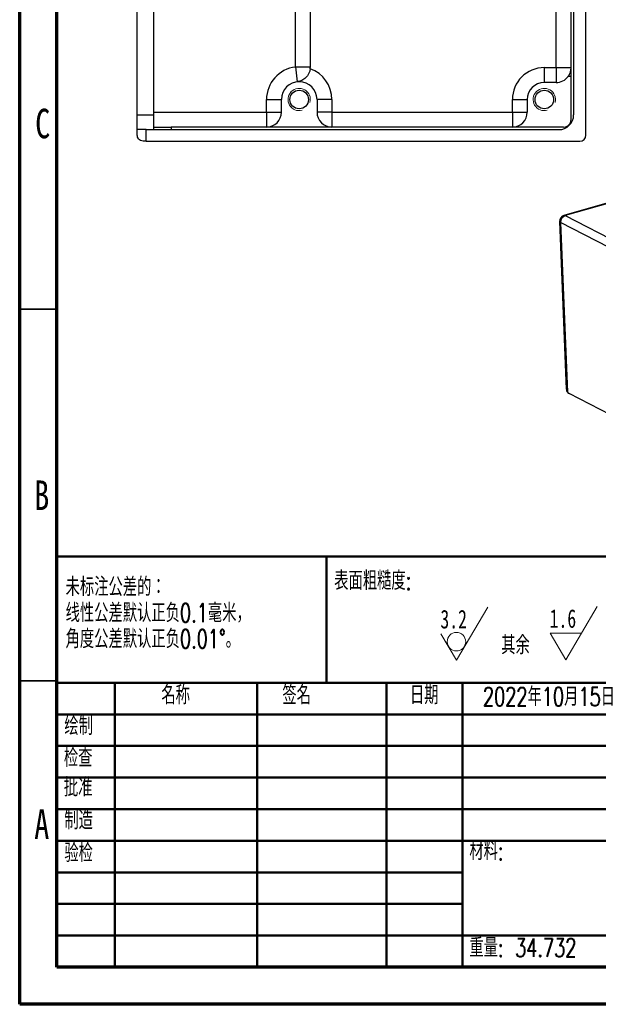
# Model space of a CAD drawing. Header units: millimetres. Extents: x 1635 to 1825, y 2196 to 2483.
# Tile 1 of 14: x 1635 to 1713, y 2196 to 2328. Entities that reach past the tile are written whole.
import ezdxf

# ---------------------------------------------------------------- set-up
doc = ezdxf.new("R2010")
doc.units = ezdxf.units.MM
doc.styles.add('SLDTEXTSTYLE0', font='TXT', dxfattribs={"width": 0.7, "bigfont": 'bigfont'})
doc.styles.add('SLDTEXTSTYLE1', font='TXT', dxfattribs={"width": 0.75})
doc.styles.add('SLDTEXTSTYLE2', font='TXT', dxfattribs={"width": 0.7})

# ---------------------------------------------------------------- blocks, each defined once
blk = doc.blocks.new('SW_NOTE_0')
at = {"color": 0, "linetype": 'Continuous', "lineweight": 0, "char_height": 2.5, "attachment_point": 1, "style": 'SLDTEXTSTYLE0'}
for s, insert in [('未标注公差的：', (0, 3.22)), ('线性公差默认正负0.1毫米，', (0, -0.28)), ('角度公差默认正负0.01°。', (0, -3.78))]:
    blk.add_mtext(s, dxfattribs=dict(at, insert=insert))
blk = doc.blocks.new('SW_SFSYMBOL_0')
at = {"color": 0, "linetype": 'Continuous', "lineweight": 0}
for p, q in [((2.16, -3.57), (6.38, 3.57)), ((2.16, -3.57), (0.05, 0)), ((4.27, 0), (0.05, 0))]:
    blk.add_line(p, q, dxfattribs=at)
at = {"color": 0, "linetype": 'Continuous', "lineweight": 0, "char_height": 2.5, "attachment_point": 1}
for s, insert, style in [('1.6', (0, 3.22), 'SLDTEXTSTYLE2'), ('其余', (-6.52, -0.35), 'SLDTEXTSTYLE0')]:
    blk.add_mtext(s, dxfattribs=dict(at, insert=insert, style=style))
blk = doc.blocks.new('SW_SFSYMBOL_1')
at = {"color": 0, "linetype": 'Continuous', "lineweight": 0}
for q in [(6.38, 3.57), (0.05, 0)]:
    blk.add_line((2.16, -3.57), q, dxfattribs=at)
blk.add_circle((2.16, -1.07), 1.25, dxfattribs=at)
at = {"color": 0, "linetype": 'Continuous', "lineweight": 0, "insert": (0, 3.22), "char_height": 2.5, "attachment_point": 1, "style": 'SLDTEXTSTYLE2'}
blk.add_mtext('3.2', dxfattribs=at)

msp = doc.modelspace()

# ---------------------------------------------------------------- linework, layer by layer
at = {"color": 7, "linetype": 'Continuous', "lineweight": 70}
for p, q in [((1634.98, 2195.8), (1634.98, 2482.8)), ((1639.98, 2200.8), (1639.98, 2477.8)), ((1819.98, 2200.8), (1639.98, 2200.8)), ((1824.98, 2195.8), (1634.98, 2195.8))]:
    msp.add_line(p, q, dxfattribs=at)
at = {"color": 7, "linetype": 'Continuous', "lineweight": 25}
for p, q in [((1711.21, 2312.71), (1711.21, 2400.31)), ((1650.81, 2315.46), (1650.81, 2397.56)), ((1709.21, 2314.81), (1709.21, 2398.21)), ((1709.56, 2397.56), (1709.56, 2315.46)), ((1653.06, 2315.81), (1653.06, 2397.21)), ((1672.11, 2321.89), (1672.11, 2391.14)), ((1674.11, 2321.89), (1674.11, 2391.14)), ((1707.21, 2321.81), (1707.21, 2391.11)), ((1672.11, 2321.89), (1674.11, 2321.89)), ((1672.11, 2321.89), (1672.33, 2319.9)), ((1780.69, 2322.81), (1708.25, 2301.92)), ((1780.88, 2322.78), (1708.44, 2301.89)), ((1705.61, 2321.81), (1707.21, 2321.81)), ((1705.61, 2321.81), (1705.61, 2319.81)), ((1707.21, 2321.81), (1709.21, 2321.81)), ((1707.21, 2321.81), (1707.21, 2319.81)), ((1709.21, 2320.62), (1708.81, 2320.62)), ((1707.21, 2319.81), (1705.61, 2319.81)), ((1668.21, 2315.81), (1668.21, 2317.51)), ((1668.21, 2317.51), (1670.21, 2317.51)), ((1670.21, 2315.81), (1670.21, 2317.51)), ((1675.01, 2317.51), (1675.01, 2315.81)), ((1677.01, 2317.51), (1675.01, 2317.51)), ((1677.01, 2317.51), (1677.01, 2315.81)), ((1701.31, 2315.81), (1701.31, 2317.51)), ((1701.31, 2317.51), (1703.31, 2317.51)), ((1703.31, 2317.51), (1703.31, 2315.81)), ((1650.81, 2315.46), (1653.06, 2315.46)), ((1650.81, 2313.46), (1650.81, 2315.46)), ((1653.06, 2315.81), (1668.21, 2315.81)), ((1653.06, 2313.81), (1653.06, 2315.81)), ((1668.21, 2315.81), (1668.21, 2313.81)), ((1668.21, 2315.81), (1670.21, 2315.81)), ((1677.01, 2315.81), (1675.01, 2315.81)), ((1677.01, 2315.81), (1701.31, 2315.81)), ((1677.01, 2315.81), (1677.01, 2313.81)), ((1701.31, 2315.81), (1703.31, 2315.81)), ((1701.31, 2315.81), (1701.31, 2313.81)), ((1650.81, 2312.71), (1650.81, 2313.46)), ((1652.01, 2313.46), (1650.81, 2313.46)), ((1652.01, 2311.91), (1652.01, 2313.46)), ((1652.01, 2313.46), (1707.56, 2313.46)), ((1653.06, 2313.46), (1653.06, 2313.81)), ((1653.06, 2313.81), (1655.36, 2313.81)), ((1655.36, 2313.81), (1655.36, 2313.46)), ((1708.21, 2313.81), (1655.36, 2313.81)), ((1652.01, 2311.91), (1651.61, 2311.91)), ((1652.01, 2311.91), (1710.41, 2311.91)), ((1707.67, 2301.12), (1708.57, 2278.55)), ((1721.34, 2293.96), (1707.81, 2300.96)), ((1707.81, 2300.96), (1708.72, 2278.13)), ((1708.44, 2301.89), (1721.97, 2294.9)), ((1741.72, 2261), (1708.95, 2277.96))]:
    msp.add_line(p, q, dxfattribs=at)
at = {"color": 7, "linetype": 'Continuous', "lineweight": 35}
for p, q in [((1639.98, 2289.3), (1634.98, 2289.3)), ((1639.98, 2239.3), (1634.98, 2239.3))]:
    msp.add_line(p, q, dxfattribs=at)
at = {"color": 7, "linetype": 'Continuous', "lineweight": 50}
for p, q in [((1639.98, 2256.05), (1819.98, 2256.05)), ((1639.98, 2256.05), (1639.98, 2200.8)), ((1676.29, 2239.05), (1676.29, 2256.05)), ((1819.98, 2239.05), (1639.98, 2239.05)), ((1647.78, 2239.05), (1647.78, 2200.8)), ((1666.97, 2239.05), (1666.97, 2200.8)), ((1684.38, 2239.05), (1684.38, 2200.8)), ((1694.58, 2200.8), (1694.58, 2239.05)), ((1738.78, 2234.8), (1639.98, 2234.8)), ((1738.78, 2230.55), (1639.98, 2230.55)), ((1738.78, 2226.3), (1639.98, 2226.3)), ((1738.78, 2222.05), (1639.98, 2222.05)), ((1694.58, 2217.8), (1639.98, 2217.8)), ((1694.58, 2217.8), (1819.98, 2217.8)), ((1694.58, 2213.55), (1639.98, 2213.55)), ((1694.58, 2209.3), (1639.98, 2209.3)), ((1639.98, 2205.05), (1819.98, 2205.05))]:
    msp.add_line(p, q, dxfattribs=at)
at = {"color": 7, "linetype": 'Continuous', "lineweight": 25}
for centre in [(1672.61, 2317.51), (1705.61, 2317.51)]:
    msp.add_circle(centre, 1.25, dxfattribs=at)
for centre, radius, start, end in [((1672.61, 2317.51), 4.4, 96.525, 180), ((1672.11, 2321.89), 2, 353.3884, 0), ((1672.61, 2317.51), 4.4, 0, 70.2518), ((1705.61, 2317.51), 4.3, 90, 180), ((1707.21, 2321.81), 2, 270, 323.2773), ((1672.61, 2317.51), 2.4, 0, 180), ((1705.61, 2317.51), 2.3, 90, 180), ((1668.21, 2315.81), 2, 270, 0), ((1677.01, 2315.81), 2, 180, 270), ((1701.31, 2315.81), 2, 270, 0), ((1707.56, 2315.46), 2, 270, 0), ((1708.21, 2314.81), 1, 270, 0), ((1710.41, 2312.71), 0.8, 270, 0), ((1708.47, 2301.15), 0.8, 106.0886, 182.2836), ((1708.76, 2301), 0.952, 109.5893, 182.1428), ((1709.36, 2278.7), 0.853, 221.859, 241.3969)]:
    msp.add_arc(centre, radius, start, end, dxfattribs=at)
at = {"color": 7, "linetype": 'Continuous', "lineweight": 18}
for centre in [(1672.61, 2317.51), (1705.61, 2317.51)]:
    msp.add_arc(centre, 1.5, 345, 285, dxfattribs=at)
at = {"color": 1, "linetype": 'Continuous', "lineweight": 25}
for centre, radius, start, end in [((1707.88, 2301.16), 0.212, 191.1809, 250.7093), ((1708.32, 2301.68), 0.252, 59.2357, 104.5965)]:
    msp.add_arc(centre, radius, start, end, dxfattribs=at)
at = {"color": 7, "linetype": 'Continuous', "lineweight": 25}
for points, knots in [([(1674.09, 2321.66), (1674.08, 2321.51), (1674.04, 2321.37), (1673.95, 2321.1), (1673.89, 2320.97), (1673.76, 2320.75), (1673.68, 2320.64), (1673.52, 2320.47), (1673.44, 2320.39), (1673.18, 2320.19), (1673.01, 2320.09), (1672.67, 2319.96), (1672.5, 2319.92), (1672.33, 2319.9)], [0, 0, 0, 0, 0.125, 0.125, 0.25, 0.25, 0.375, 0.375, 0.5, 0.5, 0.75, 0.75, 1, 1, 1, 1]), ([(1708.81, 2320.62), (1708.81, 2320.62), (1708.83, 2320.65), (1708.91, 2320.76), (1708.96, 2320.84), (1709.06, 2321.05), (1709.11, 2321.17), (1709.18, 2321.47), (1709.21, 2321.63), (1709.21, 2321.81)], [0, 0, 0, 0, 0.25, 0.25, 0.5, 0.5, 0.75, 0.75, 1, 1, 1, 1]), ([(1651.61, 2311.91), (1651.47, 2311.91), (1651.35, 2311.95), (1651.14, 2312.05), (1651.06, 2312.12), (1650.93, 2312.28), (1650.88, 2312.36), (1650.82, 2312.53), (1650.81, 2312.62), (1650.81, 2312.71)], [0, 0, 0, 0, 0.25, 0.25, 0.5, 0.5, 0.75, 0.75, 1, 1, 1, 1]), ([(1708.58, 2278.55), (1708.59, 2278.48), (1708.59, 2278.32), (1708.68, 2278.2), (1708.72, 2278.13)], [0, 0, 0, 0, 0.4788036, 1, 1, 1, 1])]:
    msp.add_open_spline(points, degree=3, knots=knots, dxfattribs=at)

# ---------------------------------------------------------------- block references
at = {"color": 7, "linetype": 'Continuous', "lineweight": 0}
for name, p in [('SW_NOTE_0', (1641.16, 2249.99)), ('SW_SFSYMBOL_1', (1691.62, 2245.65)), ('SW_SFSYMBOL_0', (1706.33, 2245.73))]:
    msp.add_blockref(name, p, dxfattribs=at)

# ---------------------------------------------------------------- texts
for s, insert, char_height, attachment_point, style in [('C', (1638.08, 2316.27), 3.97, 2, 'SLDTEXTSTYLE1'), ('B', (1637.95, 2266.27), 3.97, 2, 'SLDTEXTSTYLE1'), ('表面粗糙度:', (1677.32, 2254.05), 2.5, 1, 'SLDTEXTSTYLE0'), ('名称', (1654.05, 2238.66), 2.5, 1, 'SLDTEXTSTYLE0'), ('签名', (1670.34, 2238.64), 2.5, 1, 'SLDTEXTSTYLE0'), ('日期', (1687.52, 2238.66), 2.5, 1, 'SLDTEXTSTYLE0'), ('2022年10月15日', (1697.35, 2238.44), 2.5, 1, 'SLDTEXTSTYLE0'), ('绘制', (1640.99, 2234.51), 2.5, 1, 'SLDTEXTSTYLE0'), ('检查', (1640.93, 2230.24), 2.5, 1, 'SLDTEXTSTYLE0'), ('批准', (1640.93, 2226.26), 2.5, 1, 'SLDTEXTSTYLE0'), ('A', (1637.95, 2222.02), 3.97, 2, 'SLDTEXTSTYLE1'), ('制造', (1640.99, 2221.82), 2.5, 1, 'SLDTEXTSTYLE0'), ('验检', (1640.99, 2217.43), 2.5, 1, 'SLDTEXTSTYLE0'), ('材料:', (1695.52, 2217.7), 2.5, 1, 'SLDTEXTSTYLE0'), ('重量: 34.732', (1695.52, 2204.67), 2.5, 1, 'SLDTEXTSTYLE0')]:
    msp.add_mtext(s, dxfattribs=dict(at, insert=insert, char_height=char_height, attachment_point=attachment_point, style=style))

doc.saveas('drawing.dxf')
